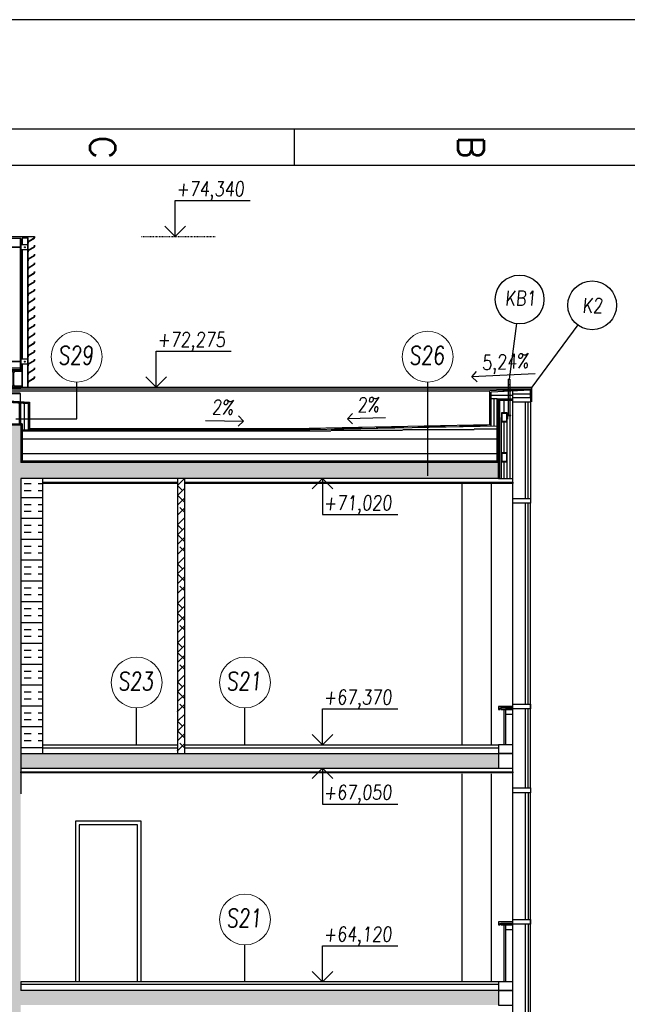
# Model space of a CAD drawing. Header units: millimetres. Extents: x 171 to 266814, y 44 to 350448.
# Tile 82 of 105: x 27408 to 35740, y 105439 to 118944. Entities that reach past the tile are written whole.
import ezdxf
from ezdxf.enums import TextEntityAlignment as Align

# ---------------------------------------------------------------- set-up
doc = ezdxf.new("R2010")
doc.units = ezdxf.units.MM
doc.header["$LTSCALE"] = 100
doc.linetypes.add('ČÁRKOVANÁ', pattern=[19.05, 12.7, -6.35])
doc.linetypes.add('ČÁRKOVANÁ01-01', pattern=[2, 1, -1])
for name, color, linetype in [('1_RÁMEČEK', 7, 'Continuous'), ('KOTY', 7, 'Continuous'), ('KOTY 50', 7, 'Continuous'), ('LEGENDA', 7, 'Continuous'), ('NOVA', 240, 'Continuous'), ('NOVÁ TENKÁ', 240, 'Continuous'), ('NOVÁ TLUSTÁ', 240, 'Continuous'), ('SRAFA', 9, 'Continuous'), ('TENKA', 253, 'Continuous'), ('ŠRAFA', 253, 'Continuous'), ('ŽB NOVÝ', 240, 'Continuous')]:
    doc.layers.add(name, color=color, linetype=linetype)
doc.layers.add('SRAFA ŽB', color=254, linetype='Continuous', lineweight=35)
doc.styles.add('CS-ROMANS', font='romans.shx', dxfattribs={"width": 0.75, "oblique": 5})
doc.styles.add('ROMANS', font='romans.shx', dxfattribs={"width": 0.75, "oblique": 5, "height": 200})
doc.styles.get("Standard").update_dxf_attribs({"font": 'arial.ttf'})
doc.linetypes.add('_TI', pattern='A,0.000127,-0.127,[190,stn.shx,S=0.127,R=0,X=-0.127,Y=0],-0.254,[190,stn.shx,S=0.127,R=180,X=0.127,Y=0],-0.127', length=0.508127)

# ---------------------------------------------------------------- blocks, each defined once
blk = doc.blocks.new('fas 3250')
at = {"layer": 'TENKA'}
for points in [[(-441, 2592), (-200, 2592), (-200, 2658), (-441, 2658)], [(-441, 788), (-200, 788), (-200, 852), (-441, 852)], [(-200, 820), (0, 820), (0, 780), (-20, 780), (-20, 800), (-200, 800)], [(-200, 800), (-34, 800), (-34, 780), (-200, 780)], [(-200, 780), (-100, 780), (-100, 715), (-200, 715)], [(0, -120), (-200, -120), (-200, 0), (0, 0)], [(0, -320), (-200, -320), (-200, -120), (0, -120)]]:
    blk.add_lwpolyline(points, close=True, dxfattribs=at)
for points in [[(-441, -593), (-441, 2592)], [(-411, 852), (-411, 2592)], [(-371, 852), (-371, 2592)], [(-200, -593), (-200, 2592)], [(-411, -593), (-411, 788)], [(-371, -593), (-371, 788)], [(-100, 780), (-100, 0)], [(-75, 800), (-75, 0)]]:
    blk.add_lwpolyline(points, dxfattribs=at)
blk = doc.blocks.new('*U70')
at = {"color": 0, "linetype": 'ByBlock', "lineweight": -2}
for p, q in [((-120, 115), (120, 115)), ((-120, 103), (-120, 115)), ((-120, 103), (-24.75, 103)), ((-3.75, -82), (-3.75, 82)), ((3.75, -82), (3.75, 82)), ((24.75, 103), (120, 103)), ((120, 103), (120, 115)), ((-120, -103), (-24.75, -103)), ((-120, -115), (-120, -103)), ((-120, -115), (120, -115)), ((24.75, -103), (120, -103)), ((120, -115), (120, -103))]:
    blk.add_line(p, q, dxfattribs=at)
for centre, start, end in [((-24.75, 82), 0, 90), ((24.75, 82), 90, 180), ((-24.75, -82), 270, 0), ((24.75, -82), 180, 270)]:
    blk.add_arc(centre, 21, start, end, dxfattribs=at)
blk = doc.blocks.new('*U71')
at = {"color": 0, "linetype": 'ByBlock', "lineweight": -2}
for p, q in [((-36.5, 70), (36.5, 70)), ((-36.5, 63.1), (-36.5, 70)), ((-36.5, 63.1), (-9.35, 63.1)), ((-2.35, -56.1), (-2.35, 56.1)), ((2.35, -56.1), (2.35, 56.1)), ((9.35, 63.1), (36.5, 63.1)), ((36.5, 63.1), (36.5, 70)), ((-36.5, -63.1), (-9.35, -63.1)), ((-36.5, -70), (-36.5, -63.1)), ((-36.5, -70), (36.5, -70)), ((9.35, -63.1), (36.5, -63.1)), ((36.5, -70), (36.5, -63.1))]:
    blk.add_line(p, q, dxfattribs=at)
for centre, start, end in [((-9.35, 56.1), 0, 90), ((9.35, 56.1), 90, 180), ((-9.35, -56.1), 270, 0), ((9.35, -56.1), 180, 270)]:
    blk.add_arc(centre, 7, start, end, dxfattribs=at)
blk = doc.blocks.new('OK')
at = {"layer": 'NOVA', "ltscale": 300}
for p, q in [((-56857, -188431), (-56990, -188431)), ((-56867, -190559), (-56867, -190976))]:
    blk.add_line(p, q, dxfattribs=at)
at = {"layer": 'NOVA'}
for p, q in [((-56865, -188431), (-56865, -188537)), ((-56857, -188431), (-56857, -190234)), ((-56837, -188421), (-56837, -188506)), ((-56837, -188421), (-56757, -188421)), ((-56765, -188421), (-56765, -190471)), ((-56757, -190471), (-56757, -188421)), ((-56865, -188547), (-56865, -190116)), ((-56837, -188579), (-56837, -190084)), ((-56865, -190126), (-56865, -190234)), ((-56837, -190157), (-56837, -190465)), ((-56837, -190471), (-56757, -190471))]:
    blk.add_line(p, q, dxfattribs=at)
at = {"layer": 'NOVA', "ltscale": 0.25}
for p, q in [((-56807, -188559), (-56794, -188546)), ((-56794, -188559), (-56807, -188546)), ((-56807, -190127), (-56794, -190114)), ((-56794, -190127), (-56807, -190114))]:
    blk.add_line(p, q, dxfattribs=at)
at = {"layer": 'NOVA'}
for points in [[(-56857, -188516), (-56765, -188516), (-56765, -188589), (-56857, -188589)], [(-56857, -190084), (-56765, -190084), (-56765, -190157), (-56857, -190157)], [(-57030, -190241), (-56857, -190241), (-56857, -190234), (-57030, -190234)]]:
    blk.add_lwpolyline(points, close=True, dxfattribs=at)
at = {"layer": 'NOVA', "color": 7}
for points in [[(-56669, -188426), (-56669, -188405), (-56671, -188405), (-56671, -188425), (-56757, -188477), (-56757, -188497), (-56755, -188497), (-56755, -188477)], [(-56669, -188546), (-56669, -188525), (-56671, -188525), (-56671, -188545), (-56757, -188597), (-56757, -188617), (-56755, -188617), (-56755, -188597)], [(-56669, -188666), (-56669, -188645), (-56671, -188645), (-56671, -188665), (-56757, -188717), (-56757, -188737), (-56755, -188737), (-56755, -188717)], [(-56669, -188786), (-56669, -188765), (-56671, -188765), (-56671, -188785), (-56757, -188837), (-56757, -188857), (-56755, -188857), (-56755, -188837)], [(-56669, -188906), (-56669, -188885), (-56671, -188885), (-56671, -188905), (-56757, -188957), (-56757, -188977), (-56755, -188977), (-56755, -188957)], [(-56669, -189026), (-56669, -189005), (-56671, -189005), (-56671, -189025), (-56757, -189077), (-56757, -189097), (-56755, -189097), (-56755, -189077)], [(-56669, -189146), (-56669, -189125), (-56671, -189125), (-56671, -189145), (-56757, -189197), (-56757, -189217), (-56755, -189217), (-56755, -189197)], [(-56669, -189266), (-56669, -189245), (-56671, -189245), (-56671, -189265), (-56757, -189317), (-56757, -189337), (-56755, -189337), (-56755, -189317)], [(-56669, -189386), (-56669, -189365), (-56671, -189365), (-56671, -189385), (-56757, -189437), (-56757, -189457), (-56755, -189457), (-56755, -189437)], [(-56669, -189506), (-56669, -189485), (-56671, -189485), (-56671, -189505), (-56757, -189557), (-56757, -189577), (-56755, -189577), (-56755, -189557)], [(-56669, -189626), (-56669, -189605), (-56671, -189605), (-56671, -189625), (-56757, -189677), (-56757, -189697), (-56755, -189697), (-56755, -189677)], [(-56669, -189746), (-56669, -189725), (-56671, -189725), (-56671, -189745), (-56757, -189797), (-56757, -189817), (-56755, -189817), (-56755, -189797)], [(-56669, -189866), (-56669, -189845), (-56671, -189845), (-56671, -189865), (-56757, -189917), (-56757, -189937), (-56755, -189937), (-56755, -189917)], [(-56669, -189986), (-56669, -189965), (-56671, -189965), (-56671, -189985), (-56757, -190037), (-56757, -190057), (-56755, -190057), (-56755, -190037)], [(-56669, -190106), (-56669, -190085), (-56671, -190085), (-56671, -190105), (-56757, -190157), (-56757, -190177), (-56755, -190177), (-56755, -190157)], [(-56669, -190226), (-56669, -190205), (-56671, -190205), (-56671, -190225), (-56757, -190277), (-56757, -190297), (-56755, -190297), (-56755, -190277)], [(-56669, -190346), (-56669, -190325), (-56671, -190325), (-56671, -190345), (-56757, -190397), (-56757, -190417), (-56755, -190417), (-56755, -190397)]]:
    blk.add_lwpolyline(points, close=True, dxfattribs=at)
at = {"layer": 'NOVA', "ltscale": 300}
for points in [[(-57077, -190471), (-56837, -190471), (-56837, -190241), (-57077, -190241)], [(-57047, -190483), (-57047, -190493), (-56867, -190493), (-56867, -190483)], [(-57047, -190553), (-57047, -190559), (-56867, -190559), (-56867, -190553)], [(-56858, -190976), (-56858, -190986), (-57058, -190986), (-57058, -190976)]]:
    blk.add_lwpolyline(points, close=True, dxfattribs=at)
blk.add_lwpolyline([(-57047, -190471), (-57047, -190483), (-56867, -190471), (-56867, -190483), (-57047, -190471), (-56867, -190471), (-56867, -190483), (-57047, -190483)], dxfattribs=at)
at = {"layer": 'NOVA'}
for centre in [(-56801, -188552), (-56801, -190121)]:
    blk.add_circle(centre, 5, dxfattribs=at)
at = {"layer": 'TENKA', "color": 7, "ltscale": 300}
blk.add_line((-69643, -188405), (-56671, -188405), dxfattribs=at)
at = {"layer": 'ŠRAFA', "ltscale": 5}
blk.add_lwpolyline([(-69477, -190211), (-69477, -190241), (-56837, -190241), (-56837, -190211)], close=True, dxfattribs=at)
at = {"layer": 'ŽB NOVÝ'}
blk.add_line((-57058, -190986), (-56858, -190986), dxfattribs=at)
at = {"layer": 'NOVA', "color": 6, "xscale": -1.000000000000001, "rotation": 90}
for p in [(-56927, -188552), (-56927, -190121)]:
    blk.add_blockref('*U71', p, dxfattribs=at)
at = {"layer": 'NOVA', "color": 5, "ltscale": 300, "extrusion": (0, 0, -1), "zscale": -1}
blk.add_blockref('*U70', (56957, -190356), dxfattribs=at)
at = {"layer": 'NOVA', "color": 5, "ltscale": 300, "extrusion": (0, 0, -1), "xscale": -1, "zscale": -1}
blk.add_blockref('*U70', (56957, -190356), dxfattribs=at)

msp = doc.modelspace()

# ---------------------------------------------------------------- hatches: boundary and pattern name
at = {"layer": 'NOVÁ TENKÁ'}
h = msp.add_hatch(dxfattribs=at)
h.set_pattern_fill('ANSI31', color=253)
h.set_pattern_definition([(45, (93385.9623, 316158.7473), (-2.24506403, 2.24506403), [])])
h.paths.add_polyline_path([(27422.727, 113682.122), (27402.727, 113682.728), (27402.727, 113388.566), (27422.727, 113388.566)])
at = {"layer": 'SRAFA'}
h = msp.add_hatch(dxfattribs=at)
h.set_pattern_fill('INSUL', color=253, scale=30)
h.set_pattern_definition([(0, (122720.13, 309558.75), (0, 285.75), []), (0, (122720.13, 309654), (0, 285.75), [95.25, -95.25]), (0, (122720.13, 309749.25), (0, 285.75), [95.25, -95.25])])
h.paths.add_polyline_path([(27723.671, 112648.566), (27423.671, 112648.566), (27423.671, 108998.396), (27423.671, 108878.396), (27723.671, 108878.396)])
h = msp.add_hatch(dxfattribs=at)
h.set_pattern_fill('ANSI38', color=253, scale=30)
h.set_pattern_definition([(45, (122720.13, 309558.75), (-67.35192, 67.35192), []), (135, (122720.13, 309558.75), (-202.055763, 67.35192), [238.125, -142.875])])
h.paths.add_polyline_path([(29671.171, 112648.566), (29571.171, 112648.566), (29571.171, 108878.396), (29671.171, 108878.396)])
at = {"layer": 'SRAFA ŽB'}
h = msp.add_hatch(color=253, dxfattribs=at)
h.dxf.hatch_style = 1
h.paths.add_polyline_path([(21323.671, 112648.566), (22523.671, 112648.566), (22523.671, 112868.566), (24772.727, 112868.566), (24773.671, 111178.396), (24973.671, 111178.396), (24973.671, 111788.396), (27223.671, 111788.396), (27223.671, 108323.396), (27223.671, 105748.396), (27223.671, 105628.396), (24973.671, 105628.396), (24973.671, 105748.396), (24773.671, 105748.396), (24773.671, 104678.396), (24973.671, 104678.396), (24973.671, 105428.423), (27223.671, 105428.423), (27223.671, 102498.396), (27223.671, 102378.396), (24973.671, 102378.396), (24973.671, 102498.396), (24773.671, 102498.396), (24773.671, 101428.396), (24973.671, 101428.396), (24973.671, 102178.423), (27223.671, 102178.423), (27223.671, 99248.396), (27223.671, 99173.396), (27423.671, 99173.396), (27423.671, 99248.396), (27423.671, 102178.423), (33971.783, 102178.423), (33971.783, 102378.396), (27423.671, 102378.396), (27423.671, 102498.396), (27423.671, 105428.423), (33971.783, 105428.423), (33971.783, 105628.423), (27423.671, 105628.423), (27423.671, 105748.396), (27423.671, 109348.396), (27423.671, 112648.566), (33973.671, 112648.566), (33971.783, 112868.566), (33771.783, 112868.566), (33773.671, 112868.566), (27422.727, 112868.566), (27422.727, 113388.566), (27222.727, 113388.566), (27222.255, 111988.396), (24973.199, 111988.396), (24973.671, 113678.396), (22673.671, 113678.396), (22673.671, 113498.396), (24772.727, 113498.396), (24772.727, 112868.566), (18422.727, 112868.566), (18422.734, 113288.566), (18223.678, 113288.566), (18223.671, 111988.396), (15023.671, 111988.566), (15023.671, 113388.566), (14823.671, 113388.566), (14823.671, 112868.566), (8273.671, 112868.566), (8273.671, 112648.566), (14823.671, 112648.566), (14823.671, 108878.423), (8273.671, 108878.423), (8273.671, 108678.423), (12926.171, 108678.423), (13001.171, 108678.423), (14823.671, 108678.396), (14823.671, 105748.396), (14823.671, 105628.396), (8273.671, 105628.396), (8273.671, 105588.396), (8273.671, 105428.423), (12926.171, 105428.423), (13001.171, 105428.423), (14823.671, 105428.423), (14823.671, 99248.396), (14823.671, 99173.396), (15023.671, 99173.396), (15023.671, 99248.396), (15023.671, 105428.423), (15958.671, 105428.423), (16058.671, 105428.423), (16988.671, 105428.423), (17088.671, 105428.423), (18223.671, 105428.423), (18223.671, 99233.396), (18223.671, 99173.396), (18423.671, 99173.396), (18423.671, 100638.396), (21123.671, 100638.396), (21123.671, 99248.396), (21123.671, 99173.396), (21323.671, 99173.396), (21323.671, 99248.396), (21323.671, 102178.396), (22523.671, 102178.396), (22523.671, 99248.396), (22523.671, 99173.396), (22673.671, 99173.396), (22673.671, 113678.402), (22523.671, 113678.389), (22523.671, 108323.396), (22523.671, 105748.396), (22523.671, 105628.423), (21323.671, 105628.423), (21323.671, 105748.396), (21323.671, 108638.396)])
h.paths.add_polyline_path([(15023.671, 108678.423), (15958.671, 108678.423), (16058.671, 108678.423), (16988.671, 108678.423), (17088.671, 108678.423), (18223.671, 108678.423), (18223.671, 108878.396), (15023.671, 108878.396), (15023.671, 111788.396), (18223.671, 111788.396), (18223.671, 108308.396), (18223.671, 105733.396), (18223.671, 105628.396), (15023.671, 105628.396), (15023.671, 105748.396)], flags=16)
h.paths.add_polyline_path([(16058.671, 105733.396), (16058.671, 105748.396), (16058.671, 108598.396), (16988.671, 108598.396), (16988.671, 105748.396), (16988.671, 105733.396), (17088.671, 105733.396), (17088.671, 105748.396), (17088.671, 108598.396), (18023.671, 108598.396), (18023.671, 105748.396), (18023.671, 105733.396)], flags=0)
h.paths.add_polyline_path([(18023.671, 110923.396), (15023.671, 110923.396), (15023.671, 110938.396), (18023.671, 110938.396)], flags=0)
h.paths.add_polyline_path([(18423.671, 112648.566), (21123.671, 112648.566), (21123.671, 107373.396), (21123.671, 107298.423), (18423.671, 107298.423), (18423.671, 107373.423)], flags=16)
h.paths.add_polyline_path([(18423.671, 107138.423), (21123.671, 107138.423), (21123.671, 104123.423), (21123.671, 104048.423), (18423.671, 104048.423), (18423.671, 104123.423)], flags=16)
h.paths.add_polyline_path([(18423.671, 110923.396), (18423.671, 110938.396), (21123.671, 110938.396), (21123.671, 110923.396)], flags=0)
h.paths.add_polyline_path([(18423.671, 103888.423), (21123.671, 103888.423), (21123.671, 100873.396), (21123.671, 100798.396), (18423.671, 100798.396), (18423.671, 100873.396)], flags=16)
h.paths.add_polyline_path([(21323.671, 105428.396), (22523.671, 105428.396), (22523.671, 102498.396), (22523.671, 102378.423), (21323.671, 102378.423), (21323.671, 102498.396)], flags=16)
h.paths.add_polyline_path([(21323.671, 104518.396), (22523.671, 104518.396), (22523.671, 102498.396), (21323.671, 102498.396)], flags=0)
h.paths.add_polyline_path([(14823.671, 102378.423), (8273.671, 102378.423), (8273.671, 102178.423), (12926.171, 102178.423), (13001.171, 102178.423), (14823.671, 102178.423)], flags=17)
h.paths.add_polyline_path([(18223.671, 102378.396), (15023.671, 102378.396), (15023.671, 102338.396), (15023.671, 102178.423), (18223.671, 102178.423)], flags=17)
h.paths.add_polyline_path([(27223.671, 108878.396), (24973.671, 108878.396), (24973.671, 108998.396), (24773.671, 108998.396), (24773.671, 107928.396), (24973.671, 107928.396), (24973.671, 108678.396), (27223.671, 108678.396)], flags=17)
h.paths.add_polyline_path([(33971.783, 108878.396), (27423.671, 108878.396), (27423.671, 108838.396), (27423.671, 108678.437), (33971.783, 108678.41)], flags=17)

# ---------------------------------------------------------------- linework, layer by layer
at = {"layer": '1_RÁMEČEK', "color": 7, "linetype": 'Continuous'}
msp.add_line((31170.69, 117443.55), (31170.69, 116943.55), dxfattribs=at)
at = {"layer": '1_RÁMEČEK', "linetype": 'Continuous'}
for points in [[(170.69, 118943.55), (170.69, 43.55), (42170.69, 43.55), (42170.69, 118943.55)], [(670.69, 117443.55), (670.69, 543.55), (41670.69, 543.55), (41670.69, 117443.55)]]:
    msp.add_lwpolyline(points, close=True, dxfattribs=at)
at = {"layer": '1_RÁMEČEK', "color": 140, "linetype": 'Continuous'}
msp.add_lwpolyline([(1170.69, 116943.55), (1170.69, 1043.55), (41170.69, 1043.55), (41170.69, 116943.55)], close=True, dxfattribs=at)
at = {"layer": 'KOTY', "color": 253}
for p, q in [((29538.97, 115969.55), (29538.97, 116462.787)), ((29538.97, 116462.787), (30569.728, 116462.787)), ((29538.97, 115969.55), (29397.549, 116110.971)), ((29538.97, 115969.55), (29680.391, 116110.971)), ((34219.351, 114774.561), (34120.171, 114011.792)), ((35059.897, 114756.646), (34432.727, 113903.396)), ((35059.897, 114756.503), (34432.727, 113903.253)), ((29279.08, 113903.396), (29279.08, 114396.633)), ((29279.08, 114396.633), (30309.838, 114396.633)), ((33606.841, 114044.163), (33674.079, 114118.183)), ((29279.08, 113903.396), (29137.659, 114044.817)), ((29279.08, 113903.396), (29420.501, 114044.817)), ((34477.55, 114085.97), (33606.841, 114044.163)), ((33606.841, 114044.163), (33680.862, 113976.925)), ((29955.039, 113447.062), (30477.278, 113436.708)), ((30477.278, 113436.708), (30407.983, 113508.806)), ((31901.276, 113471.138), (31970.571, 113543.236)), ((32423.514, 113481.492), (31901.276, 113471.138)), ((31901.276, 113471.138), (31973.374, 113401.843)), ((30477.278, 113436.708), (30405.179, 113367.413)), ((31561.848, 112648.568), (31420.426, 112507.146)), ((31561.848, 112648.568), (31561.848, 112155.331)), ((31561.848, 112648.568), (31703.269, 112507.146)), ((31561.848, 112155.331), (32592.606, 112155.331)), ((31561.834, 108998.396), (31561.834, 109491.633)), ((31561.834, 109491.633), (32592.592, 109491.633)), ((31561.834, 108998.396), (31420.413, 109139.817)), ((31561.834, 108998.396), (31703.256, 109139.817)), ((31561.848, 108678.42), (31420.426, 108536.998)), ((31561.848, 108678.42), (31561.848, 108185.183)), ((31561.848, 108678.42), (31703.269, 108536.998)), ((31561.848, 108185.183), (32592.606, 108185.183)), ((31561.834, 105748.396), (31561.834, 106241.633)), ((31561.834, 106241.633), (32592.592, 106241.633)), ((31561.834, 105748.396), (31420.413, 105889.817)), ((31561.834, 105748.396), (31703.256, 105889.817))]:
    msp.add_line(p, q, dxfattribs=at)
at = {"layer": 'KOTY', "color": 253, "linetype": 'ČÁRKOVANÁ01-01', "ltscale": 0.1}
msp.add_line((29078.971, 115969.55), (30091.05, 115969.55), dxfattribs=at)
at = {"layer": 'KOTY', "color": 253}
for centre in [(34262.46, 115106.104), (35257.908, 115026.035), (35257.908, 115025.893)]:
    msp.add_circle(centre, 334.334, dxfattribs=at)
at = {"layer": 'KOTY 50', "color": 253}
for p, q in [((28189.555, 113467.651), (28189.555, 113972.66)), ((33003.033, 112687.861), (33003.033, 113972.66)), ((27356.649, 113467.651), (28189.555, 113467.651)), ((29011.187, 108998.396), (29011.187, 109503.406)), ((30497.412, 108998.396), (30497.412, 109503.406)), ((30497.412, 105748.396), (30497.412, 106253.406))]:
    msp.add_line(p, q, dxfattribs=at)
at = {"layer": 'KOTY 50', "color": 253, "lineweight": 13, "ltscale": 5}
for centre in [(28189.555, 114321.17), (33003.033, 114321.17), (29011.187, 109851.915), (30497.412, 109851.915), (30497.412, 106601.915)]:
    msp.add_circle(centre, 348.51, dxfattribs=at)
at = {"layer": 'NOVA', "color": 253}
for p, q in [((27723.671, 108878.396), (27723.671, 112648.566)), ((29571.171, 112648.566), (29571.171, 108878.396)), ((29671.171, 108878.396), (29671.171, 112648.566))]:
    msp.add_line(p, q, dxfattribs=at)
at = {"layer": 'NOVÁ TENKÁ', "color": 253}
for p, q in [((7814.615, 113903.253), (27439.599, 113903.253)), ((7834.615, 113882.178), (27439.599, 113882.178)), ((8393.671, 113852.883), (27439.599, 113852.883)), ((27373.671, 113853.141), (33855.865, 113853.141)), ((27413.671, 113903.396), (34432.727, 113903.396)), ((27413.671, 113882.32), (34412.727, 113882.32)), ((34412.727, 113862.293), (33873.671, 113834.046)), ((34171.783, 113761.039), (34171.783, 113849.667)), ((24973.671, 113843.155), (27522.727, 113679.173)), ((33873.671, 113371.445), (33873.671, 113834.046)), ((33953.671, 113743.566), (33873.671, 113743.566)), ((33953.671, 113743.566), (34171.783, 113743.566)), ((33953.671, 112888.566), (33953.671, 113743.566)), ((33963.671, 113733.566), (34171.783, 113733.566)), ((33973.671, 113723.566), (34171.783, 113723.566)), ((27522.727, 113679.173), (27522.727, 113318.396)), ((33973.671, 112923.566), (33973.671, 113488.877)), ((34013.671, 112648.566), (34013.671, 113488.877)), ((34093.671, 112648.566), (34093.671, 113488.877)), ((27222.727, 113388.566), (27422.727, 113388.566)), ((27442.727, 113400.164), (27422.727, 113400.164)), ((27422.727, 113388.566), (27422.727, 112868.566)), ((27422.727, 113386.55), (27422.727, 113388.566)), ((27442.727, 113400.164), (27442.727, 112888.566)), ((33973.671, 112868.566), (27422.727, 112868.566)), ((33953.671, 112888.566), (27442.727, 112888.566)), ((33973.671, 112648.566), (34093.671, 112648.566)), ((27423.671, 108998.396), (27423.671, 108878.396)), ((27423.671, 108878.396), (33971.783, 108878.396)), ((29073.671, 107948.396), (28173.671, 107948.396)), ((28173.671, 107948.396), (28173.671, 105748.396)), ((29073.671, 105748.396), (29073.671, 107948.396)), ((29023.671, 107898.396), (28223.671, 107898.396)), ((28223.671, 107898.396), (28223.671, 105748.396)), ((29023.671, 105748.396), (29023.671, 107898.396)), ((27423.671, 105748.396), (27423.671, 105628.396)), ((33971.783, 105628.423), (27423.671, 105628.423))]:
    msp.add_line(p, q, dxfattribs=at)
for points in [[(24974.06, 113863.172), (27542.727, 113697.928), (27542.727, 113338.396), (31153.803, 113338.396), (33853.671, 113391.059), (33853.671, 113853.026)], [(33973.671, 113723.566), (33973.671, 112648.566), (34171.783, 112648.566)], [(27402.727, 113686.893), (27402.727, 113388.566), (27422.727, 113388.566), (27422.727, 113682.122)], [(27422.727, 113318.396), (31153.998, 113318.396), (33953.671, 113373.006)], [(33973.671, 112923.566), (33973.671, 112648.566), (34171.783, 112648.566)]]:
    msp.add_lwpolyline(points, dxfattribs=at)
at = {"layer": 'NOVÁ TLUSTÁ', "color": 253}
for p, q in [((34412.727, 113882.32), (33853.671, 113853.026)), ((34412.727, 113761.039), (34412.727, 113882.32)), ((34432.727, 113703.396), (34432.727, 113903.396)), ((34096.671, 113464.792), (34093.671, 113464.792)), ((34143.671, 113511.792), (34143.671, 113514.792)), ((33971.783, 108998.396), (33971.783, 108838.396)), ((33971.783, 108998.396), (33971.783, 108838.396)), ((33971.783, 108998.368), (33971.783, 108838.396)), ((33973.671, 105748.396), (27423.671, 105748.396)), ((33971.783, 105748.368), (33971.783, 105588.368)), ((33973.671, 105708.396), (27423.671, 105708.396))]:
    msp.add_line(p, q, dxfattribs=at)
at = {"layer": 'NOVÁ TLUSTÁ', "color": 253, "linetype": 'ČÁRKOVANÁ', "ltscale": 0.3}
for p, q in [((34412.727, 113872.307), (33863.671, 113843.536)), ((33963.671, 112878.566), (33963.671, 113733.566)), ((27432.727, 113400.364), (27432.727, 112878.566)), ((27432.727, 112878.566), (33963.671, 112878.566))]:
    msp.add_line(p, q, dxfattribs=at)
at = {"layer": 'NOVÁ TLUSTÁ', "color": 253}
for points in [[(34128.171, 113511.792), (34112.171, 113511.792), (34112.171, 114011.792), (34128.171, 114011.792)], [(34128.171, 113936.792), (34112.171, 113936.792), (34112.171, 114011.792), (34128.171, 114011.792)], [(34093.671, 113549.934), (34013.671, 113549.934), (34013.671, 113429.934), (34093.671, 113429.934)], [(34087.671, 113543.934), (34019.671, 113543.934), (34019.671, 113435.934), (34087.671, 113435.934)], [(34093.671, 113001.066), (34013.671, 113001.066), (34013.671, 112881.066), (34093.671, 112881.066)], [(34087.671, 112995.066), (34019.671, 112995.066), (34019.671, 112887.066), (34087.671, 112887.066)], [(27723.671, 112598.553), (29571.171, 112598.553), (29571.171, 112583.553), (27723.671, 112583.553)], [(29671.171, 112598.553), (34171.783, 112598.553), (34171.783, 112583.553), (29671.171, 112583.553)], [(27423.671, 108628.423), (34171.783, 108628.423), (34171.783, 108613.423), (27423.671, 108613.423)]]:
    msp.add_lwpolyline(points, close=True, dxfattribs=at)
at = {"layer": 'NOVÁ TLUSTÁ', "color": 253, "linetype": 'ČÁRKOVANÁ', "ltscale": 0.3}
msp.add_lwpolyline([(24973.866, 113853.164), (27532.727, 113688.551), (27532.727, 113328.396), (31153.901, 113328.396), (33863.671, 113381.252), (33863.671, 113843.536)], dxfattribs=at)
at = {"layer": 'NOVÁ TLUSTÁ', "color": 253}
for points in [[(34143.671, 113514.792), (34093.671, 113514.792), (34093.671, 113464.792)], [(34143.671, 113511.792), (34096.671, 113511.792), (34096.671, 113464.792)]]:
    msp.add_lwpolyline(points, dxfattribs=at)
at = {"layer": 'SRAFA', "color": 253, "linetype": '_TI', "ltscale": 75}
for p, q in [((34171.783, 113787.029), (33873.671, 113787.029)), ((33913.671, 113372.225), (33913.671, 113743.566)), ((34412.727, 113805.353), (34171.783, 113805.353)), ((33941.227, 113329.197), (33641.274, 113329.197))]:
    msp.add_line(p, q, dxfattribs=at)
at = {"layer": 'SRAFA', "color": 253, "linetype": '_TI', "ltscale": 40}
msp.add_line((33993.671, 112648.566), (33993.671, 113723.566), dxfattribs=at)
at = {"layer": 'SRAFA', "color": 253, "linetype": '_TI', "ltscale": 80}
for p, q in [((34053.671, 113549.934), (34053.671, 113723.566)), ((34053.671, 113001.066), (34053.671, 113429.934)), ((34053.671, 112648.566), (34053.671, 112881.066))]:
    msp.add_line(p, q, dxfattribs=at)
at = {"layer": 'SRAFA', "color": 253, "linetype": '_TI', "ltscale": 70}
msp.add_line((34133.671, 112648.566), (34133.671, 113723.566), dxfattribs=at)
at = {"layer": 'SRAFA', "color": 253, "linetype": '_TI', "ltscale": 100}
msp.add_line((27472.727, 113318.396), (27472.727, 113680.607), dxfattribs=at)
at = {"layer": 'SRAFA', "color": 253, "linetype": '_TI', "ltscale": 50}
for p, q in [((32656.442, 113308.059), (31678.263, 113308.059)), ((33638.081, 113318.867), (32659.902, 113318.867))]:
    msp.add_line(p, q, dxfattribs=at)
at = {"layer": 'SRAFA', "color": 253, "linetype": '_TI', "ltscale": 25}
msp.add_line((31675.231, 113300.124), (27442.727, 113300.124), dxfattribs=at)
at = {"layer": 'SRAFA', "color": 253, "linetype": '_TI', "ltscale": 200}
for p, q in [((33953.671, 113188.566), (27442.727, 113188.566)), ((33953.671, 112988.566), (27442.727, 112988.566))]:
    msp.add_line(p, q, dxfattribs=at)
at = {"layer": 'TENKA', "color": 253}
for p, q in [((34171.783, 113761.039), (34412.727, 113761.039)), ((34171.783, 112376.066), (34171.783, 113761.039)), ((34171.783, 113760.896), (34412.727, 113760.896)), ((34412.727, 113761.039), (34412.727, 112311.321)), ((34412.727, 113761.039), (34412.727, 112376.066)), ((34412.727, 113696.039), (34171.783, 113696.039)), ((34412.727, 113695.896), (34171.783, 113695.896)), ((34342.727, 112376.321), (34342.727, 113695.896)), ((34342.727, 112376.066), (34342.727, 113695.896)), ((34382.727, 112376.321), (34382.727, 113695.896)), ((34382.727, 112376.066), (34382.727, 113695.896)), ((34412.727, 113526.349), (34412.727, 113461.349)), ((34412.727, 113526.206), (34412.727, 113461.206)), ((33973.671, 113420.59), (33973.671, 112923.566)), ((33471.783, 112583.553), (33471.783, 108998.396)), ((33471.783, 108598.423), (33471.783, 105748.368))]:
    msp.add_line(p, q, dxfattribs=at)
at = {"layer": 'TENKA', "color": 253, "ltscale": 10}
for p, q in [((33871.783, 112583.553), (33871.783, 108998.396)), ((33871.783, 108598.423), (33871.783, 105748.368))]:
    msp.add_line(p, q, dxfattribs=at)
at = {"layer": 'TENKA', "color": 253}
for points in [[(34412.727, 112311.321), (34171.783, 112311.321), (34171.783, 112376.321), (34412.727, 112376.321)], [(34412.727, 112311.321), (34171.783, 112311.321), (34171.783, 112376.321), (34412.727, 112376.321)], [(34412.727, 112311.066), (34171.783, 112311.066), (34171.783, 112376.066), (34412.727, 112376.066)], [(34412.727, 109490.896), (34171.783, 109490.896), (34171.783, 109555.896), (34412.727, 109555.896)], [(34412.727, 109490.896), (34171.783, 109490.896), (34171.783, 109555.896), (34412.727, 109555.896)], [(34171.783, 109523.396), (33971.783, 109523.396), (33971.783, 109483.396), (33991.783, 109483.396), (33991.783, 109503.396), (34171.783, 109503.396)], [(34171.783, 109523.396), (33971.783, 109523.396), (33971.783, 109483.396), (33991.783, 109483.396), (33991.783, 109503.396), (34171.783, 109503.396)], [(34171.783, 109503.396), (34005.283, 109503.396), (34005.283, 109483.396), (34171.783, 109483.396)], [(34171.783, 109503.396), (34005.283, 109503.396), (34005.283, 109483.396), (34171.783, 109483.396)], [(34171.783, 109483.396), (34071.783, 109483.396), (34071.783, 109418.396), (34171.783, 109418.396)], [(34171.783, 109483.396), (34071.783, 109483.396), (34071.783, 109418.396), (34171.783, 109418.396)], [(33971.783, 108878.396), (34171.783, 108878.396), (34171.783, 108998.368), (33971.783, 108998.368)], [(33971.783, 108678.396), (34171.783, 108678.396), (34171.783, 108878.396), (33971.783, 108878.396)], [(33971.783, 108678.396), (34171.783, 108678.396), (34171.783, 108878.396), (33971.783, 108878.396)]]:
    msp.add_lwpolyline(points, close=True, dxfattribs=at)
for points in [[(34171.783, 108405.868), (34171.783, 112311.321)], [(34342.727, 109555.896), (34342.727, 112311.321)], [(34342.727, 109555.896), (34342.727, 112311.321)], [(34382.727, 109555.896), (34382.727, 112311.321)], [(34382.727, 109555.896), (34382.727, 112311.321)], [(34412.727, 108405.868), (34412.727, 112311.321)], [(34046.783, 109483.396), (34046.783, 108998.368)], [(34046.783, 109483.396), (34046.783, 108998.368)], [(34071.783, 109418.396), (34071.783, 108998.368)], [(34071.783, 109418.396), (34071.783, 108998.368)], [(34342.727, 108405.868), (34342.727, 109490.896)], [(34382.727, 108405.868), (34382.727, 109490.896)]]:
    msp.add_lwpolyline(points, dxfattribs=at)
at = {"layer": 'ŽB NOVÝ', "color": 253}
for p, q in [((33973.671, 112923.566), (33973.671, 113488.877)), ((33973.671, 112648.566), (33973.671, 112923.566)), ((27423.671, 112648.566), (27423.671, 108323.396)), ((27423.671, 112648.566), (27423.671, 108998.396)), ((33973.671, 112648.566), (27423.671, 112648.566)), ((27723.671, 108998.396), (29571.171, 108998.396)), ((29671.171, 108998.396), (33971.783, 108998.396)), ((27723.671, 108958.396), (29571.171, 108958.396)), ((29671.171, 108958.396), (33971.783, 108958.396)), ((27423.671, 108678.437), (33971.783, 108678.41))]:
    msp.add_line(p, q, dxfattribs=at)

# ---------------------------------------------------------------- block references
at = {"layer": 'KOTY 50', "color": 253}
msp.add_blockref('OK', (84280.372, 304374.405), dxfattribs=at)
at = {"layer": 'TENKA', "color": 253, "xscale": -1}
msp.add_blockref('fas 3250', (33971.783, 105748.396), dxfattribs=at)

# ---------------------------------------------------------------- texts
at = {"layer": '1_RÁMEČEK', "linetype": 'Continuous', "style": 'ROMANS'}
for s, p in [('C', (28370.69, 117193.55)), ('B', (33420.69, 117193.55))]:
    msp.add_text(s, height=350, rotation=270, dxfattribs=at).set_placement(p, align=Align.CENTER)
at = {"layer": 'KOTY', "color": 253, "char_height": 200, "attachment_point": 1}
for s, insert in [('{\\Fromans|c238;\\Q5;\\W0.8;+74,340}', (29555.044, 116723.042)), ('{\\Fromans|c238;\\Q5;\\W0.8;KB1}', (34062.559, 115222.997)), ('{\\Fromans|c238;\\Q5;\\W0.8;K2}', (35121.43, 115125.092)), ('{\\Fromans|c238;\\Q5;\\W0.8;+72,275}', (29295.154, 114656.889)), ('{\\Fromans|c238;\\Q5;\\W0.8;+71,020}', (31577.922, 112415.587)), ('{\\Fromans|c238;\\Q5;\\W0.8;+67,370}', (31577.908, 109751.889)), ('{\\Fromans|c238;\\Q5;\\W0.8;+67,050}', (31577.922, 108445.439)), ('{\\Fromans|c238;\\Q5;\\W0.8;+64,120}', (31577.908, 106501.889))]:
    msp.add_mtext_dynamic_manual_height_columns(s, width=1936.17472, gutter_width=12.5, heights=[0], dxfattribs=dict(at, insert=insert))
at = {"layer": 'KOTY', "color": 253, "char_height": 200}
for s, insert, attachment_point, rotation in [('{\\Fromans|c238;\\Q5;\\W0.8;5,24%}', (34381.954, 114368.723), 3, 2.7489815), ('{\\Fromans|c238;\\Q5;\\W0.8;2%}', (30042.638, 113732.394), 1, 358.8641922), ('{\\Fromans|c238;\\Q5;\\W0.8;2%}', (32335.916, 113766.824), 3, 1.1358078)]:
    msp.add_mtext_dynamic_manual_height_columns(s, width=1936.17472, gutter_width=12.5, heights=[0], dxfattribs=dict(at, insert=insert, attachment_point=attachment_point, rotation=rotation))
at = {"layer": 'LEGENDA', "color": 253, "char_height": 250, "attachment_point": 5, "style": 'CS-ROMANS'}
for s, insert in [('\\A1;S29', (28175.87, 114340.313)), ('\\A1;S26', (32989.348, 114340.313)), ('\\A1;S23', (28997.502, 109871.058)), ('\\A1;S21', (30483.727, 109871.058)), ('\\A1;S21', (30483.727, 106621.058))]:
    msp.add_mtext(s, dxfattribs=dict(at, insert=insert))

doc.saveas('drawing.dxf')
